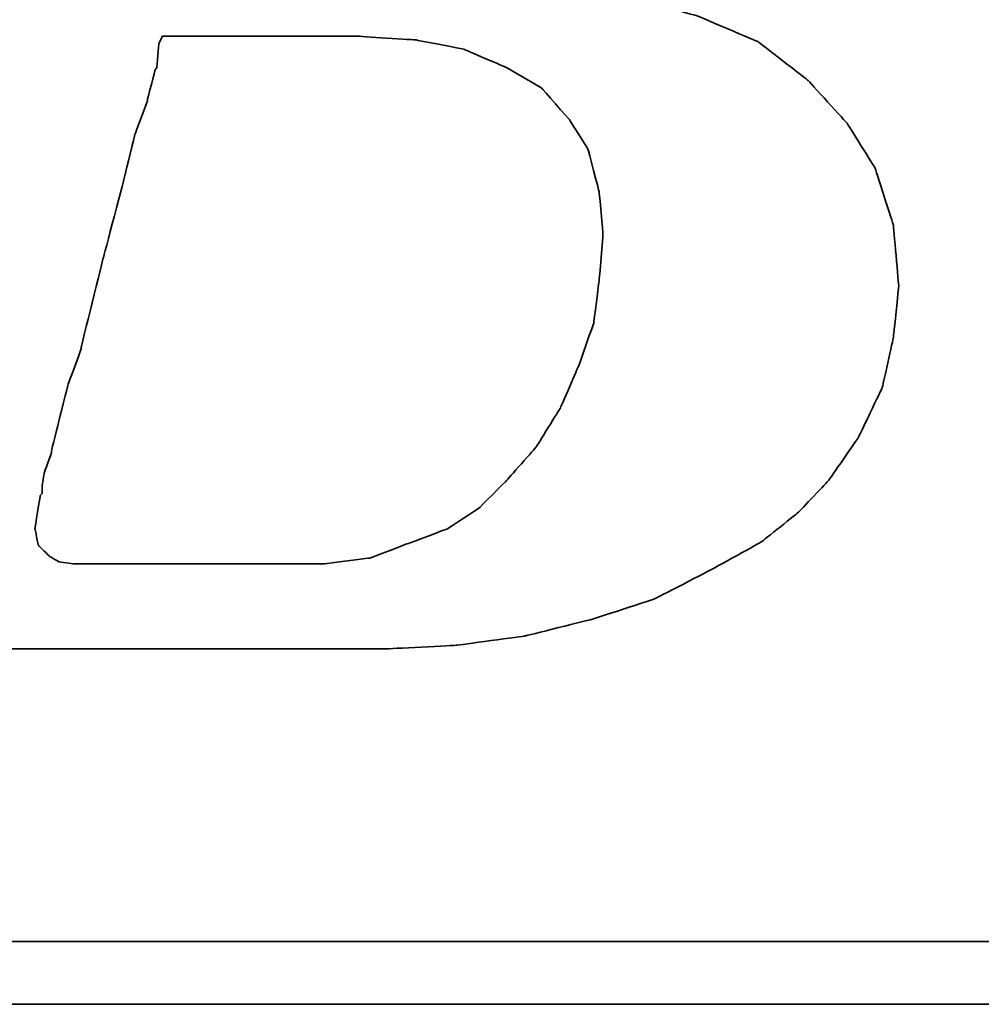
# Model space of a CAD drawing. Header units: millimetres. Extents: x 709 to 1297, y 174 to 394.
# Tile 28 of 52: x 1117.91 to 1121.32, y 225.51 to 229.01. Entities that reach past the tile are written whole.
import ezdxf

# ---------------------------------------------------------------- set-up
doc = ezdxf.new("R2010")
doc.units = ezdxf.units.MM
doc.header["$LTSCALE"] = 10
doc.layers.add('DIM', color=4, linetype='Continuous')
doc.layers.add('layer 1', color=7, linetype='Continuous')

# ---------------------------------------------------------------- blocks, each defined once
blk = doc.blocks.new('TBI MOTION logo(完整正式版)')
at = {"layer": 'layer 1', "color": 22, "lineweight": 35}
for points, knots in [([(-64.65375, -6.86375), (-64.65375, -6.86375), (-64.84375, -7.29625), (-64.84375, -7.29625), (-64.84375, -7.29625), (-64.84375, -7.29625), (-64.86875, -7.34375), (-64.86875, -7.34375), (-64.86875, -7.34375), (-64.86875, -7.34375), (-64.86875, -7.36875), (-64.86875, -7.36875), (-64.86875, -7.36875), (-64.86875, -7.36875), (-65.15375, -7.65375), (-65.15375, -7.65375), (-65.15375, -7.65375), (-65.15375, -7.65375), (-65.17875, -7.65375), (-65.17875, -7.65375), (-65.17875, -7.65375), (-65.17875, -7.65375), (-65.20375, -7.67875), (-65.20375, -7.67875), (-65.20375, -7.67875), (-65.20375, -7.67875), (-65.58875, -7.87125), (-65.58875, -7.87125), (-65.58875, -7.87125), (-65.58875, -7.87125), (-65.63375, -7.87125), (-65.63375, -7.87125), (-65.63375, -7.87125), (-65.63375, -7.87125), (-65.65875, -7.89375), (-65.65875, -7.89375), (-65.65875, -7.89375), (-65.65875, -7.89375), (-66.09375, -7.94375), (-66.09375, -7.94375), (-66.09375, -7.94375), (-66.09375, -7.94375), (-66.11375, -7.94375), (-66.11375, -7.94375), (-66.11375, -7.94375), (-66.11375, -7.94375), (-66.16375, -7.94375), (-66.16375, -7.94375), (-66.16375, -7.94375), (-66.16375, -7.94375), (-66.30875, -7.94375), (-66.30875, -7.94375), (-66.30875, -7.94375), (-66.30875, -7.94375), (-66.69375, -7.94375), (-66.69375, -7.94375), (-66.69375, -7.94375), (-66.69375, -7.94375), (-67.07375, -7.94375), (-67.07375, -7.94375), (-67.07375, -7.94375), (-67.07375, -7.94375), (-67.12375, -7.94375), (-67.12375, -7.94375), (-67.12375, -7.94375), (-67.12375, -7.94375), (-67.12375, -7.96625), (-67.12375, -7.96625), (-67.12375, -7.96625), (-67.12375, -7.96625), (-67.14875, -7.99125), (-67.14875, -7.99125), (-67.14875, -7.99125), (-67.14875, -7.99125), (-67.24375, -8.34875), (-67.24375, -8.34875), (-67.24375, -8.34875), (-67.24375, -8.34875), (-67.31375, -8.68625), (-67.31375, -8.68625), (-67.31375, -8.68625), (-67.31375, -8.68625), (-67.26875, -8.68625), (-67.26875, -8.68625), (-67.26875, -8.68625), (-67.26875, -8.68625), (-67.07375, -8.68625), (-67.07375, -8.68625), (-67.07375, -8.68625), (-67.07375, -8.68625), (-66.54875, -8.68625), (-66.54875, -8.68625), (-66.54875, -8.68625), (-66.54875, -8.68625), (-65.82625, -8.68625), (-65.82625, -8.68625), (-65.82625, -8.68625), (-65.82625, -8.68625), (-65.01375, -8.68625), (-65.01375, -8.68625), (-65.01375, -8.68625), (-65.01375, -8.68625), (-64.05375, -8.68625), (-64.05375, -8.68625), (-64.05375, -8.68625), (-64.05375, -8.68625), (-62.08375, -8.68625), (-62.08375, -8.68625), (-62.08375, -8.68625), (-62.08375, -8.68625), (-60.06875, -8.68625), (-60.06875, -8.68625), (-60.06875, -8.68625), (-60.06875, -8.68625), (-59.10875, -8.68625), (-59.10875, -8.68625), (-59.10875, -8.68625), (-59.10875, -8.68625), (-58.29375, -8.68625), (-58.29375, -8.68625), (-58.29375, -8.68625), (-58.29375, -8.68625), (-57.57375, -8.68625), (-57.57375, -8.68625), (-57.57375, -8.68625), (-57.57375, -8.68625), (-57.04875, -8.68625), (-57.04875, -8.68625), (-57.04875, -8.68625), (-57.04875, -8.68625), (-56.85375, -8.68625), (-56.85375, -8.68625), (-56.85375, -8.68625), (-56.85375, -8.68625), (-56.70875, -8.68625), (-56.70875, -8.68625), (-56.70875, -8.68625), (-56.70875, -8.68625), (-56.61375, -8.68625), (-56.61375, -8.68625), (-56.61375, -8.68625), (-56.61375, -8.68625), (-56.56875, -8.68625), (-56.56875, -8.68625), (-56.56875, -8.68625), (-56.56875, -8.68625), (-55.65375, -8.63875), (-55.65375, -8.63875), (-55.65375, -8.63875), (-55.65375, -8.63875), (-54.76875, -8.51875), (-54.76875, -8.51875), (-54.76875, -8.51875), (-54.76875, -8.51875), (-53.90375, -8.30375), (-53.90375, -8.30375), (-53.90375, -8.30375), (-53.90375, -8.30375), (-53.08875, -8.03875), (-53.08875, -8.03875), (-53.08875, -8.03875), (-53.08875, -8.03875), (-52.34375, -7.65375), (-52.34375, -7.65375), (-52.34375, -7.65375), (-52.34375, -7.65375), (-51.69875, -7.29625), (-51.69875, -7.29625), (-51.69875, -7.29625), (-51.69875, -7.29625), (-51.21875, -6.91125), (-51.21875, -6.91125), (-51.21875, -6.91125), (-51.21875, -6.91125), (-50.83375, -6.50375), (-50.83375, -6.50375), (-50.83375, -6.50375), (-50.83375, -6.50375), (-50.44875, -5.94875), (-50.44875, -5.94875), (-50.44875, -5.94875), (-50.44875, -5.94875), (-50.13875, -5.30375), (-50.13875, -5.30375), (-50.13875, -5.30375), (-50.13875, -5.30375), (-49.99375, -4.65375), (-49.99375, -4.65375), (-49.99375, -4.65375), (-49.99375, -4.65375), (-49.92375, -3.98375), (-49.92375, -3.98375), (-49.92375, -3.98375), (-49.92375, -3.98375), (-49.99375, -3.19374), (-49.99375, -3.19374), (-49.99375, -3.19374), (-49.99375, -3.19374), (-50.23374, -2.44874), (-50.23374, -2.44874), (-50.23374, -2.44874), (-50.23374, -2.44874), (-50.59375, -1.87374), (-50.59375, -1.87374), (-50.59375, -1.87374), (-50.59375, -1.87374), (-51.09875, -1.31874), (-51.09875, -1.31874), (-51.09875, -1.31874), (-51.09875, -1.31874), (-51.74375, -0.81875), (-51.74375, -0.81875), (-51.74375, -0.81875), (-51.74375, -0.81875), (-52.53875, -0.48125), (-52.53875, -0.48125), (-52.53875, -0.48125), (-52.53875, -0.48125), (-53.47375, -0.21875), (-53.47375, -0.21875), (-53.47375, -0.21875), (-53.47375, -0.21875), (-54.52875, -0.04874), (-54.52875, -0.04874), (-54.52875, -0.04874), (-54.52875, -0.04874), (-55.65375, 0.12125), (-55.65375, 0.12125), (-55.65375, 0.12125), (-55.65375, 0.12125), (-54.50375, 0.28624), (-54.50375, 0.28624), (-54.50375, 0.28624), (-54.50375, 0.28624), (-53.83375, 0.38124), (-53.83375, 0.38124), (-53.83375, 0.38124), (-53.83375, 0.38124), (-53.18375, 0.50125), (-53.18375, 0.50125), (-53.18375, 0.50125), (-53.18375, 0.50125), (-52.55875, 0.66874), (-52.55875, 0.66874), (-52.55875, 0.66874), (-52.55875, 0.66874), (-52.03375, 0.86124), (-52.03375, 0.86124), (-52.03375, 0.86124), (-52.03375, 0.86124), (-51.50374, 1.03124), (-51.50374, 1.03124), (-51.50374, 1.03124), (-51.50374, 1.03124), (-51.09875, 1.27125), (-51.09875, 1.27125), (-51.09875, 1.27125), (-51.09875, 1.27125), (-50.71375, 1.48624), (-50.71375, 1.48624), (-50.71375, 1.48624), (-50.71375, 1.48624), (-50.37625, 1.77625), (-50.37625, 1.77625), (-50.37625, 1.77625), (-50.37625, 1.77625), (-49.82375, 2.37625), (-49.82375, 2.37625), (-49.82375, 2.37625), (-49.82375, 2.37625), (-49.41875, 2.99625), (-49.41875, 2.99625), (-49.41875, 2.99625), (-49.41875, 2.99625), (-49.22375, 3.76625), (-49.22375, 3.76625), (-49.22375, 3.76625), (-49.22375, 3.76625), (-49.15375, 4.50874), (-49.15375, 4.50874), (-49.15375, 4.50874), (-49.15375, 4.50874), (-49.20375, 5.25125), (-49.20375, 5.25125), (-49.20375, 5.25125), (-49.20375, 5.25125), (-49.41875, 5.92625), (-49.41875, 5.92625), (-49.41875, 5.92625), (-49.41875, 5.92625), (-49.77875, 6.47625), (-49.77875, 6.47625), (-49.77875, 6.47625), (-49.77875, 6.47625), (-50.33125, 7.02624), (-50.33125, 7.02624), (-50.33125, 7.02624), (-50.33125, 7.02624), (-51.00125, 7.43625), (-51.00125, 7.43625), (-51.00125, 7.43625), (-51.00125, 7.43625), (-51.79375, 7.72625), (-51.79375, 7.72625), (-51.79375, 7.72625), (-51.79375, 7.72625), (-52.72875, 7.89124), (-52.72875, 7.89124), (-52.72875, 7.89124), (-52.72875, 7.89124), (-53.83375, 7.98625), (-53.83375, 7.98625), (-53.83375, 7.98625), (-53.83375, 7.98625), (-53.92875, 7.98625), (-53.92875, 7.98625), (-53.92875, 7.98625), (-53.92875, 7.98625), (-54.26375, 7.98625), (-54.26375, 7.98625), (-54.26375, 7.98625), (-54.26375, 7.98625), (-54.74375, 7.98625), (-54.74375, 7.98625), (-54.74375, 7.98625), (-54.74375, 7.98625), (-55.36875, 7.98625), (-55.36875, 7.98625), (-55.36875, 7.98625), (-55.36875, 7.98625), (-56.13375, 7.98625), (-56.13375, 7.98625), (-56.13375, 7.98625), (-56.13375, 7.98625), (-56.94875, 7.98625), (-56.94875, 7.98625), (-56.94875, 7.98625), (-56.94875, 7.98625), (-58.77625, 7.98625), (-58.77625, 7.98625), (-58.77625, 7.98625), (-58.77625, 7.98625), (-60.59875, 7.98625), (-60.59875, 7.98625), (-60.59875, 7.98625), (-60.59875, 7.98625), (-61.41375, 7.98625), (-61.41375, 7.98625), (-61.41375, 7.98625), (-61.41375, 7.98625), (-62.17875, 7.98625), (-62.17875, 7.98625), (-62.17875, 7.98625), (-62.17875, 7.98625), (-62.80375, 7.98625), (-62.80375, 7.98625), (-62.80375, 7.98625), (-62.80375, 7.98625), (-63.30625, 7.98625), (-63.30625, 7.98625), (-63.30625, 7.98625), (-63.30625, 7.98625), (-63.57375, 7.98625), (-63.57375, 7.98625), (-63.57375, 7.98625), (-63.57375, 7.98625), (-63.57375, 7.96375), (-63.57375, 7.96375), (-63.57375, 7.96375), (-63.57375, 7.96375), (-63.59875, 7.94125), (-63.59875, 7.94125), (-63.59875, 7.94125), (-63.59875, 7.94125), (-63.69375, 7.55625), (-63.69375, 7.55625), (-63.69375, 7.55625), (-63.69375, 7.55625), (-63.76375, 7.24624), (-63.76375, 7.24624), (-63.76375, 7.24624), (-63.76375, 7.24624), (-63.23875, 7.24624), (-63.23875, 7.24624), (-63.23875, 7.24624), (-63.23875, 7.24624), (-62.75875, 7.24624), (-62.75875, 7.24624), (-62.75875, 7.24624), (-62.75875, 7.24624), (-62.61125, 7.24624), (-62.61125, 7.24624), (-62.61125, 7.24624), (-62.61125, 7.24624), (-62.56625, 7.24624), (-62.56625, 7.24624), (-62.56625, 7.24624), (-62.56625, 7.24624), (-62.22875, 7.24624), (-62.22875, 7.24624), (-62.22875, 7.24624), (-62.22875, 7.24624), (-62.20375, 7.24624), (-62.20375, 7.24624), (-62.20375, 7.24624), (-62.20375, 7.24624), (-62.17875, 7.21875), (-62.17875, 7.21875), (-62.17875, 7.21875), (-62.17875, 7.21875), (-61.96375, 7.17125), (-61.96375, 7.17125), (-61.96375, 7.17125), (-61.96375, 7.17125), (-61.72375, 7.12624), (-61.72375, 7.12624), (-61.72375, 7.12624), (-61.72375, 7.12624), (-61.70375, 7.12624), (-61.70375, 7.12624), (-61.70375, 7.12624), (-61.70375, 7.12624), (-61.55875, 7.07624), (-61.55875, 7.07624), (-61.55875, 7.07624), (-61.55875, 7.07624), (-61.50875, 7.07624), (-61.50875, 7.07624), (-61.50875, 7.07624), (-61.50875, 7.07624), (-61.48375, 7.02624), (-61.48375, 7.02624), (-61.48375, 7.02624), (-61.48375, 7.02624), (-61.31875, 6.83375), (-61.31875, 6.83375), (-61.31875, 6.83375), (-61.31875, 6.83375), (-61.29375, 6.81125), (-61.29375, 6.81125), (-61.29375, 6.81125), (-61.29375, 6.81125), (-61.29375, 6.78625), (-61.29375, 6.78625), (-61.29375, 6.78625), (-61.29375, 6.78625), (-61.19875, 6.50124), (-61.19875, 6.50124), (-61.19875, 6.50124), (-61.19875, 6.50124), (-61.17375, 6.45124), (-61.17375, 6.45124), (-61.17375, 6.45124), (-61.17375, 6.45124), (-61.19875, 6.40625), (-61.19875, 6.40625), (-61.19875, 6.40625), (-61.19875, 6.40625), (-61.26875, 5.99624), (-61.26875, 5.99624), (-61.26875, 5.99624), (-61.26875, 5.99624), (-61.26875, 5.85125), (-61.26875, 5.85125), (-61.26875, 5.85125), (-61.26875, 5.85125), (-61.26875, 5.82625), (-61.26875, 5.82625), (-61.26875, 5.82625), (-61.26875, 5.82625), (-61.29375, 5.80625), (-61.29375, 5.80625), (-61.29375, 5.80625), (-61.29375, 5.80625), (-61.34125, 5.66125), (-61.34125, 5.66125), (-61.34125, 5.66125), (-61.34125, 5.66125), (-61.41375, 5.44625), (-61.41375, 5.44625), (-61.41375, 5.44625), (-61.41375, 5.44625), (-61.48375, 5.15625), (-61.48375, 5.15625), (-61.48375, 5.15625), (-61.48375, 5.15625), (-61.58375, 4.82124), (-61.58375, 4.82124), (-61.58375, 4.82124), (-61.58375, 4.82124), (-61.79875, 4.00375), (-61.79875, 4.00375), (-61.79875, 4.00375), (-61.79875, 4.00375), (-62.05875, 2.99625), (-62.05875, 2.99625), (-62.05875, 2.99625), (-62.05875, 2.99625), (-62.34875, 1.91625), (-62.34875, 1.91625), (-62.34875, 1.91625), (-62.34875, 1.91625), (-62.97375, -0.41124), (-62.97375, -0.41124), (-62.97375, -0.41124), (-62.97375, -0.41124), (-63.59875, -2.75875), (-63.59875, -2.75875), (-63.59875, -2.75875), (-63.59875, -2.75875), (-63.88375, -3.86374), (-63.88375, -3.86374), (-63.88375, -3.86374), (-63.88375, -3.86374), (-64.14875, -4.82374), (-64.14875, -4.82374), (-64.14875, -4.82374), (-64.14875, -4.82374), (-64.36375, -5.64125), (-64.36375, -5.64125), (-64.36375, -5.64125), (-64.36375, -5.64125), (-64.43625, -5.97625), (-64.43625, -5.97625), (-64.43625, -5.97625), (-64.43625, -5.97625), (-64.50875, -6.28625), (-64.50875, -6.28625), (-64.50875, -6.28625), (-64.50875, -6.28625), (-64.50875, -6.30875), (-64.50875, -6.30875), (-64.50875, -6.30875), (-64.50875, -6.30875), (-64.57875, -6.50375), (-64.57875, -6.50375), (-64.57875, -6.50375), (-64.57875, -6.50375), (-64.62875, -6.69625), (-64.62875, -6.69625), (-64.62875, -6.69625), (-64.62875, -6.69625), (-64.62875, -6.76875), (-64.62875, -6.76875), (-64.62875, -6.76875), (-64.62875, -6.76875), (-64.62875, -6.81375), (-64.62875, -6.81375), (-64.62875, -6.81375), (-64.62875, -6.81375), (-64.62875, -6.83875), (-64.62875, -6.83875), (-64.62875, -6.83875), (-64.62875, -6.83875), (-64.65375, -6.86375), (-64.65375, -6.86375)], [0, 0, 0, 0, 0.00719424, 0.00719424, 0.00719424, 0.00719425, 0.01438849, 0.01438849, 0.01438849, 0.0143885, 0.02158273, 0.02158273, 0.02158273, 0.02158274, 0.02877698, 0.02877698, 0.02877698, 0.02877699, 0.03597122, 0.03597122, 0.03597122, 0.03597123, 0.04316547, 0.04316547, 0.04316547, 0.04316548, 0.05035971, 0.05035971, 0.05035971, 0.05035972, 0.05755396, 0.05755396, 0.05755396, 0.05755397, 0.0647482, 0.0647482, 0.0647482, 0.06474821, 0.07194245, 0.07194245, 0.07194245, 0.07194246, 0.07913669, 0.07913669, 0.07913669, 0.0791367, 0.08633094, 0.08633094, 0.08633094, 0.08633095, 0.09352518, 0.09352518, 0.09352518, 0.09352519, 0.10071942, 0.10071942, 0.10071942, 0.10071943, 0.10791367, 0.10791367, 0.10791367, 0.10791368, 0.11510791, 0.11510791, 0.11510791, 0.11510792, 0.12230216, 0.12230216, 0.12230216, 0.12230217, 0.1294964, 0.1294964, 0.1294964, 0.12949641, 0.13669065, 0.13669065, 0.13669065, 0.13669066, 0.14388489, 0.14388489, 0.14388489, 0.1438849, 0.15107914, 0.15107914, 0.15107914, 0.15107915, 0.15827338, 0.15827338, 0.15827338, 0.15827339, 0.16546763, 0.16546763, 0.16546763, 0.16546764, 0.17266187, 0.17266187, 0.17266187, 0.17266188, 0.17985612, 0.17985612, 0.17985612, 0.17985613, 0.18705036, 0.18705036, 0.18705036, 0.18705037, 0.1942446, 0.1942446, 0.1942446, 0.19424461, 0.20143885, 0.20143885, 0.20143885, 0.20143886, 0.20863309, 0.20863309, 0.20863309, 0.2086331, 0.21582734, 0.21582734, 0.21582734, 0.21582735, 0.22302158, 0.22302158, 0.22302158, 0.22302159, 0.23021583, 0.23021583, 0.23021583, 0.23021584, 0.23741007, 0.23741007, 0.23741007, 0.23741008, 0.24460432, 0.24460432, 0.24460432, 0.24460433, 0.25179856, 0.25179856, 0.25179856, 0.25179857, 0.25899281, 0.25899281, 0.25899281, 0.25899282, 0.26618705, 0.26618705, 0.26618705, 0.26618706, 0.27338129, 0.27338129, 0.27338129, 0.2733813, 0.28057554, 0.28057554, 0.28057554, 0.28057555, 0.28776978, 0.28776978, 0.28776978, 0.28776979, 0.29496403, 0.29496403, 0.29496403, 0.29496404, 0.30215827, 0.30215827, 0.30215827, 0.30215828, 0.30935252, 0.30935252, 0.30935252, 0.30935253, 0.31654676, 0.31654676, 0.31654676, 0.31654677, 0.32374101, 0.32374101, 0.32374101, 0.32374102, 0.33093525, 0.33093525, 0.33093525, 0.33093526, 0.3381295, 0.3381295, 0.3381295, 0.33812951, 0.34532374, 0.34532374, 0.34532374, 0.34532375, 0.35251799, 0.35251799, 0.35251799, 0.352518, 0.35971223, 0.35971223, 0.35971223, 0.35971224, 0.36690647, 0.36690647, 0.36690647, 0.36690648, 0.37410072, 0.37410072, 0.37410072, 0.37410073, 0.38129496, 0.38129496, 0.38129496, 0.38129497, 0.38848921, 0.38848921, 0.38848921, 0.38848922, 0.39568345, 0.39568345, 0.39568345, 0.39568346, 0.4028777, 0.4028777, 0.4028777, 0.40287771, 0.41007194, 0.41007194, 0.41007194, 0.41007195, 0.41726619, 0.41726619, 0.41726619, 0.4172662, 0.42446043, 0.42446043, 0.42446043, 0.42446044, 0.43165468, 0.43165468, 0.43165468, 0.43165469, 0.43884892, 0.43884892, 0.43884892, 0.43884893, 0.44604317, 0.44604317, 0.44604317, 0.44604318, 0.45323741, 0.45323741, 0.45323741, 0.45323742, 0.46043165, 0.46043165, 0.46043165, 0.46043166, 0.4676259, 0.4676259, 0.4676259, 0.46762591, 0.47482014, 0.47482014, 0.47482014, 0.47482015, 0.48201439, 0.48201439, 0.48201439, 0.4820144, 0.48920863, 0.48920863, 0.48920863, 0.48920864, 0.49640288, 0.49640288, 0.49640288, 0.49640289, 0.50359712, 0.50359712, 0.50359712, 0.50359713, 0.51079137, 0.51079137, 0.51079137, 0.51079138, 0.51798561, 0.51798561, 0.51798561, 0.51798562, 0.52517986, 0.52517986, 0.52517986, 0.52517987, 0.5323741, 0.5323741, 0.5323741, 0.53237411, 0.53956835, 0.53956835, 0.53956835, 0.53956836, 0.54676259, 0.54676259, 0.54676259, 0.5467626, 0.55395683, 0.55395683, 0.55395683, 0.55395684, 0.56115108, 0.56115108, 0.56115108, 0.56115109, 0.56834532, 0.56834532, 0.56834532, 0.56834533, 0.57553957, 0.57553957, 0.57553957, 0.57553958, 0.58273381, 0.58273381, 0.58273381, 0.58273382, 0.58992806, 0.58992806, 0.58992806, 0.58992807, 0.5971223, 0.5971223, 0.5971223, 0.59712231, 0.60431655, 0.60431655, 0.60431655, 0.60431656, 0.61151079, 0.61151079, 0.61151079, 0.6115108, 0.61870504, 0.61870504, 0.61870504, 0.61870505, 0.62589928, 0.62589928, 0.62589928, 0.62589929, 0.63309353, 0.63309353, 0.63309353, 0.63309354, 0.64028777, 0.64028777, 0.64028777, 0.64028778, 0.64748201, 0.64748201, 0.64748201, 0.64748202, 0.65467626, 0.65467626, 0.65467626, 0.65467627, 0.6618705, 0.6618705, 0.6618705, 0.66187051, 0.66906475, 0.66906475, 0.66906475, 0.66906476, 0.67625899, 0.67625899, 0.67625899, 0.676259, 0.68345324, 0.68345324, 0.68345324, 0.68345325, 0.69064748, 0.69064748, 0.69064748, 0.69064749, 0.69784173, 0.69784173, 0.69784173, 0.69784174, 0.70503597, 0.70503597, 0.70503597, 0.70503598, 0.71223022, 0.71223022, 0.71223022, 0.71223023, 0.71942446, 0.71942446, 0.71942446, 0.71942447, 0.72661871, 0.72661871, 0.72661871, 0.72661872, 0.73381295, 0.73381295, 0.73381295, 0.73381296, 0.74100719, 0.74100719, 0.74100719, 0.7410072, 0.74820144, 0.74820144, 0.74820144, 0.74820145, 0.75539568, 0.75539568, 0.75539568, 0.75539569, 0.76258993, 0.76258993, 0.76258993, 0.76258994, 0.76978417, 0.76978417, 0.76978417, 0.76978418, 0.77697842, 0.77697842, 0.77697842, 0.77697843, 0.78417266, 0.78417266, 0.78417266, 0.78417267, 0.79136691, 0.79136691, 0.79136691, 0.79136692, 0.79856115, 0.79856115, 0.79856115, 0.79856116, 0.8057554, 0.8057554, 0.8057554, 0.80575541, 0.81294964, 0.81294964, 0.81294964, 0.81294965, 0.82014388, 0.82014388, 0.82014388, 0.82014389, 0.82733813, 0.82733813, 0.82733813, 0.82733814, 0.83453237, 0.83453237, 0.83453237, 0.83453238, 0.84172662, 0.84172662, 0.84172662, 0.84172663, 0.84892086, 0.84892086, 0.84892086, 0.84892087, 0.85611511, 0.85611511, 0.85611511, 0.85611512, 0.86330935, 0.86330935, 0.86330935, 0.86330936, 0.8705036, 0.8705036, 0.8705036, 0.87050361, 0.87769784, 0.87769784, 0.87769784, 0.87769785, 0.88489209, 0.88489209, 0.88489209, 0.8848921, 0.89208633, 0.89208633, 0.89208633, 0.89208634, 0.89928058, 0.89928058, 0.89928058, 0.89928059, 0.90647482, 0.90647482, 0.90647482, 0.90647483, 0.91366906, 0.91366906, 0.91366906, 0.91366907, 0.92086331, 0.92086331, 0.92086331, 0.92086332, 0.92805755, 0.92805755, 0.92805755, 0.92805756, 0.9352518, 0.9352518, 0.9352518, 0.93525181, 0.94244604, 0.94244604, 0.94244604, 0.94244605, 0.94964029, 0.94964029, 0.94964029, 0.9496403, 0.95683453, 0.95683453, 0.95683453, 0.95683454, 0.96402878, 0.96402878, 0.96402878, 0.96402879, 0.97122302, 0.97122302, 0.97122302, 0.97122303, 0.97841727, 0.97841727, 0.97841727, 0.97841728, 0.98561151, 0.98561151, 0.98561151, 0.98561152, 0.99280576, 0.99280576, 0.99280576, 0.99280577, 1, 1, 1, 1]), ([(-61.03125, -6.57375), (-61.03125, -6.57375), (-61.03125, -6.67125), (-61.03125, -6.67125), (-61.03125, -6.67125), (-61.03125, -6.67125), (-61.05375, -6.69625), (-61.05375, -6.69625), (-61.05375, -6.69625), (-61.05375, -6.69625), (-61.12375, -7.12875), (-61.12375, -7.12875), (-61.12375, -7.12875), (-61.12375, -7.12875), (-61.07875, -7.34375), (-61.07875, -7.34375), (-61.07875, -7.34375), (-61.07875, -7.34375), (-60.93375, -7.48875), (-60.93375, -7.48875), (-60.93375, -7.48875), (-60.93375, -7.48875), (-60.81375, -7.55625), (-60.81375, -7.55625), (-60.81375, -7.55625), (-60.81375, -7.55625), (-60.62375, -7.58375), (-60.62375, -7.58375), (-60.62375, -7.58375), (-60.62375, -7.58375), (-60.30875, -7.58375), (-60.30875, -7.58375), (-60.30875, -7.58375), (-60.30875, -7.58375), (-59.97375, -7.58375), (-59.97375, -7.58375), (-59.97375, -7.58375), (-59.97375, -7.58375), (-59.87875, -7.58375), (-59.87875, -7.58375), (-59.87875, -7.58375), (-59.87875, -7.58375), (-59.63625, -7.58375), (-59.63625, -7.58375), (-59.63625, -7.58375), (-59.63625, -7.58375), (-58.96875, -7.58375), (-58.96875, -7.58375), (-58.96875, -7.58375), (-58.96875, -7.58375), (-58.29375, -7.58375), (-58.29375, -7.58375), (-58.29375, -7.58375), (-58.29375, -7.58375), (-58.05375, -7.58375), (-58.05375, -7.58375), (-58.05375, -7.58375), (-58.05375, -7.58375), (-57.98375, -7.58375), (-57.98375, -7.58375), (-57.98375, -7.58375), (-57.98375, -7.58375), (-57.35875, -7.58375), (-57.35875, -7.58375), (-57.35875, -7.58375), (-57.35875, -7.58375), (-56.78375, -7.50875), (-56.78375, -7.50875), (-56.78375, -7.50875), (-56.78375, -7.50875), (-56.27875, -7.31875), (-56.27875, -7.31875), (-56.27875, -7.31875), (-56.27875, -7.31875), (-55.77375, -7.12875), (-55.77375, -7.12875), (-55.77375, -7.12875), (-55.77375, -7.12875), (-55.36875, -6.86375), (-55.36875, -6.86375), (-55.36875, -6.86375), (-55.36875, -6.86375), (-55.00875, -6.50375), (-55.00875, -6.50375), (-55.00875, -6.50375), (-55.00875, -6.50375), (-54.62375, -6.06875), (-54.62375, -6.06875), (-54.62375, -6.06875), (-54.62375, -6.06875), (-54.31375, -5.56875), (-54.31375, -5.56875), (-54.31375, -5.56875), (-54.31375, -5.56875), (-54.07375, -5.01625), (-54.07375, -5.01625), (-54.07375, -5.01625), (-54.07375, -5.01625), (-53.87875, -4.46374), (-53.87875, -4.46374), (-53.87875, -4.46374), (-53.87875, -4.46374), (-53.80875, -3.91375), (-53.80875, -3.91375), (-53.80875, -3.91375), (-53.80875, -3.91375), (-53.75875, -3.31375), (-53.75875, -3.31375), (-53.75875, -3.31375), (-53.75875, -3.31375), (-53.80875, -2.75875), (-53.80875, -2.75875), (-53.80875, -2.75875), (-53.80875, -2.75875), (-53.95375, -2.20875), (-53.95375, -2.20875), (-53.95375, -2.20875), (-53.95375, -2.20875), (-54.19375, -1.82625), (-54.19375, -1.82625), (-54.19375, -1.82625), (-54.19375, -1.82625), (-54.55375, -1.41875), (-54.55375, -1.41875), (-54.55375, -1.41875), (-54.55375, -1.41875), (-55.00875, -1.15125), (-55.00875, -1.15125), (-55.00875, -1.15125), (-55.00875, -1.15125), (-55.56125, -0.91375), (-55.56125, -0.91375), (-55.56125, -0.91375), (-55.56125, -0.91375), (-56.18125, -0.79375), (-56.18125, -0.79375), (-56.18125, -0.79375), (-56.18125, -0.79375), (-56.94875, -0.74374), (-56.94875, -0.74374), (-56.94875, -0.74374), (-56.94875, -0.74374), (-56.99875, -0.74374), (-56.99875, -0.74374), (-56.99875, -0.74374), (-56.99875, -0.74374), (-57.09375, -0.74374), (-57.09375, -0.74374), (-57.09375, -0.74374), (-57.09375, -0.74374), (-57.38375, -0.74374), (-57.38375, -0.74374), (-57.38375, -0.74374), (-57.38375, -0.74374), (-57.76875, -0.74374), (-57.76875, -0.74374), (-57.76875, -0.74374), (-57.76875, -0.74374), (-58.24625, -0.74374), (-58.24625, -0.74374), (-58.24625, -0.74374), (-58.24625, -0.74374), (-58.72875, -0.74374), (-58.72875, -0.74374), (-58.72875, -0.74374), (-58.72875, -0.74374), (-59.20875, -0.74374), (-59.20875, -0.74374), (-59.20875, -0.74374), (-59.20875, -0.74374), (-59.46875, -0.74374), (-59.46875, -0.74374), (-59.46875, -0.74374), (-59.46875, -0.74374), (-59.51625, -0.83875), (-59.51625, -0.83875), (-59.51625, -0.83875), (-59.51625, -0.83875), (-59.54375, -1.15125), (-59.54375, -1.15125), (-59.54375, -1.15125), (-59.54375, -1.15125), (-59.56375, -1.17874), (-59.56375, -1.17874), (-59.56375, -1.17874), (-59.56375, -1.17874), (-59.66375, -1.55875), (-59.66375, -1.55875), (-59.66375, -1.55875), (-59.66375, -1.55875), (-59.66375, -1.58375), (-59.66375, -1.58375), (-59.66375, -1.58375), (-59.66375, -1.58375), (-59.82875, -2.01874), (-59.82875, -2.01874), (-59.82875, -2.01874), (-59.82875, -2.01874), (-59.94875, -2.52125), (-59.94875, -2.52125), (-59.94875, -2.52125), (-59.94875, -2.52125), (-60.23875, -3.62375), (-60.23875, -3.62375), (-60.23875, -3.62375), (-60.23875, -3.62375), (-60.52375, -4.77624), (-60.52375, -4.77624), (-60.52375, -4.77624), (-60.52375, -4.77624), (-60.52375, -4.79874), (-60.52375, -4.79874), (-60.52375, -4.79874), (-60.52375, -4.79874), (-60.69125, -5.25375), (-60.69125, -5.25375), (-60.69125, -5.25375), (-60.69125, -5.25375), (-60.81375, -5.73625), (-60.81375, -5.73625), (-60.81375, -5.73625), (-60.81375, -5.73625), (-60.90875, -6.11875), (-60.90875, -6.11875), (-60.90875, -6.11875), (-60.90875, -6.11875), (-60.90875, -6.14375), (-60.90875, -6.14375), (-60.90875, -6.14375), (-60.90875, -6.14375), (-61.00375, -6.40875), (-61.00375, -6.40875), (-61.00375, -6.40875), (-61.00375, -6.40875), (-61.03125, -6.57375), (-61.03125, -6.57375)], [0, 0, 0, 0, 0.01694915, 0.01694915, 0.01694915, 0.01694916, 0.03389831, 0.03389831, 0.03389831, 0.03389832, 0.05084746, 0.05084746, 0.05084746, 0.05084747, 0.06779661, 0.06779661, 0.06779661, 0.06779662, 0.08474576, 0.08474576, 0.08474576, 0.08474577, 0.10169492, 0.10169492, 0.10169492, 0.10169493, 0.11864407, 0.11864407, 0.11864407, 0.11864408, 0.13559322, 0.13559322, 0.13559322, 0.13559323, 0.15254237, 0.15254237, 0.15254237, 0.15254238, 0.16949153, 0.16949153, 0.16949153, 0.16949154, 0.18644068, 0.18644068, 0.18644068, 0.18644069, 0.20338983, 0.20338983, 0.20338983, 0.20338984, 0.22033898, 0.22033898, 0.22033898, 0.22033899, 0.23728814, 0.23728814, 0.23728814, 0.23728815, 0.25423729, 0.25423729, 0.25423729, 0.2542373, 0.27118644, 0.27118644, 0.27118644, 0.27118645, 0.28813559, 0.28813559, 0.28813559, 0.2881356, 0.30508475, 0.30508475, 0.30508475, 0.30508476, 0.3220339, 0.3220339, 0.3220339, 0.32203391, 0.33898305, 0.33898305, 0.33898305, 0.33898306, 0.3559322, 0.3559322, 0.3559322, 0.35593221, 0.37288136, 0.37288136, 0.37288136, 0.37288137, 0.38983051, 0.38983051, 0.38983051, 0.38983052, 0.40677966, 0.40677966, 0.40677966, 0.40677967, 0.42372881, 0.42372881, 0.42372881, 0.42372882, 0.44067797, 0.44067797, 0.44067797, 0.44067798, 0.45762712, 0.45762712, 0.45762712, 0.45762713, 0.47457627, 0.47457627, 0.47457627, 0.47457628, 0.49152542, 0.49152542, 0.49152542, 0.49152543, 0.50847458, 0.50847458, 0.50847458, 0.50847459, 0.52542373, 0.52542373, 0.52542373, 0.52542374, 0.54237288, 0.54237288, 0.54237288, 0.54237289, 0.55932203, 0.55932203, 0.55932203, 0.55932204, 0.57627119, 0.57627119, 0.57627119, 0.5762712, 0.59322034, 0.59322034, 0.59322034, 0.59322035, 0.61016949, 0.61016949, 0.61016949, 0.6101695, 0.62711864, 0.62711864, 0.62711864, 0.62711865, 0.6440678, 0.6440678, 0.6440678, 0.64406781, 0.66101695, 0.66101695, 0.66101695, 0.66101696, 0.6779661, 0.6779661, 0.6779661, 0.67796611, 0.69491525, 0.69491525, 0.69491525, 0.69491526, 0.71186441, 0.71186441, 0.71186441, 0.71186442, 0.72881356, 0.72881356, 0.72881356, 0.72881357, 0.74576271, 0.74576271, 0.74576271, 0.74576272, 0.76271186, 0.76271186, 0.76271186, 0.76271187, 0.77966102, 0.77966102, 0.77966102, 0.77966103, 0.79661017, 0.79661017, 0.79661017, 0.79661018, 0.81355932, 0.81355932, 0.81355932, 0.81355933, 0.83050847, 0.83050847, 0.83050847, 0.83050848, 0.84745763, 0.84745763, 0.84745763, 0.84745764, 0.86440678, 0.86440678, 0.86440678, 0.86440679, 0.88135593, 0.88135593, 0.88135593, 0.88135594, 0.89830508, 0.89830508, 0.89830508, 0.89830509, 0.91525424, 0.91525424, 0.91525424, 0.91525425, 0.93220339, 0.93220339, 0.93220339, 0.9322034, 0.94915254, 0.94915254, 0.94915254, 0.94915255, 0.96610169, 0.96610169, 0.96610169, 0.9661017, 0.98305085, 0.98305085, 0.98305085, 0.98305086, 1, 1, 1, 1]), ([(75.90875, -9.47875), (75.90875, -9.47875), (75.90875, -12.28625), (75.90875, -12.28625), (75.90875, -12.28625), (75.90875, -12.28625), (75.90875, -12.47875), (75.90875, -12.47875), (75.90875, -12.47875), (75.90875, -12.47875), (75.71625, -12.47875), (75.71625, -12.47875), (75.71625, -12.47875), (75.71625, -12.47875), (-88.32875, -12.47875), (-88.32875, -12.47875), (-88.32875, -12.47875), (-88.32875, -12.47875), (-88.32875, -13.29375), (-88.32875, -13.29375), (-88.32875, -13.29375), (-88.32875, -13.29375), (82.89125, -13.29375), (82.89125, -13.29375), (82.89125, -13.29375), (82.89125, -13.29375), (75.90875, -9.47875), (75.90875, -9.47875)], [0, 0, 0, 0, 0.14285714, 0.14285714, 0.14285714, 0.14285715, 0.28571429, 0.28571429, 0.28571429, 0.2857143, 0.42857143, 0.42857143, 0.42857143, 0.42857144, 0.57142857, 0.57142857, 0.57142857, 0.57142858, 0.71428571, 0.71428571, 0.71428571, 0.71428572, 0.85714286, 0.85714286, 0.85714286, 0.85714287, 1, 1, 1, 1])]:
    blk.add_open_spline(points, degree=3, knots=knots, dxfattribs=at)

msp = doc.modelspace()

# ---------------------------------------------------------------- block references
at = {"layer": 'DIM', "color": 7, "xscale": 0.2736514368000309, "yscale": 0.2736514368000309, "zscale": 0.2736514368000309}
msp.add_blockref('TBI MOTION logo(完整正式版)', (1134.6891, 229.1508), dxfattribs=at)

doc.saveas('drawing.dxf')
